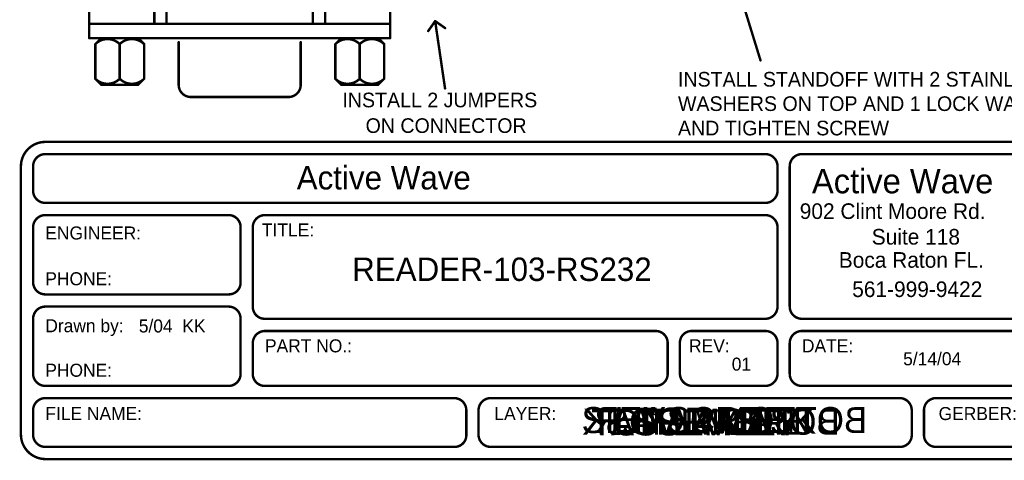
# Model space of a CAD drawing. Extents: x 7.17 to 14.1, y 4 to 11.75.
# Tile 1 of 219: x 7.45 to 11.49, y 4 to 5.81. Entities that reach past the tile are written whole.
import ezdxf

# ---------------------------------------------------------------- set-up
doc = ezdxf.new("R2010")
doc.units = 0
doc.layers.get('0').update_dxf_attribs({"linetype": 'CONTINUOUS'})
for name, color, linetype in [('BOTTOMLAYER', 5, 'CONTINUOUS'), ('BOTTOMSOLDER', 6, 'CONTINUOUS'), ('MECHANICAL1', 6, 'CONTINUOUS'), ('MECHANICAL4', 56, 'CONTINUOUS'), ('MECHANICAL5', 56, 'CONTINUOUS'), ('MULTILAYER', 9, 'CONTINUOUS'), ('TOPLAYER', 1, 'CONTINUOUS'), ('TOPOVERLAY', 2, 'CONTINUOUS'), ('TOPPASTE', 8, 'CONTINUOUS'), ('TOPSOLDER', 216, 'CONTINUOUS')]:
    doc.layers.add(name, color=color, linetype=linetype)

# ---------------------------------------------------------------- blocks, each defined once
blk = doc.blocks.new('DB9FL_55')
at = {"layer": 'BOTTOMSOLDER'}
for points, const_width in [([(-0.543667, 0.05, 1), (-0.441333, 0.05, 1)], 0.102333), ([(-0.180833, 0.1, 1), (-0.145833, 0.1, 1)], 0.035), ([(-0.071666, 0.1, 1), (-0.036666, 0.1, 1)], 0.035), ([(0.0375, 0.1, 1), (0.0725, 0.1, 1)], 0.035), ([(0.146666, 0.1, 1), (0.181666, 0.1, 1)], 0.035), ([(0.440499, 0.05, 1), (0.542833, 0.05, 1)], 0.102333), ([(-0.126666, 0, 1), (-0.091666, 0, 1)], 0.035), ([(-0.0175, 0, 1), (0.0175, 0, 1)], 0.035), ([(0.091666, 0, 1), (0.126666, 0, 1)], 0.035), ([(0.200833, 0, 1), (0.235833, 0, 1)], 0.035)]:
    blk.add_lwpolyline(points, format="xyb", close=True, dxfattribs=dict(at, const_width=const_width))
blk.add_solid([(-0.253333, -0.035), (-0.183333, -0.035), (-0.253333, 0.035), (-0.183333, 0.035)], dxfattribs=at)
at = {"layer": 'MECHANICAL1', "const_width": 0.01}
for points in [[(-0.25, 0.7, -0.414214), (-0.2, 0.75)], [(0.2, 0.75, -0.414214), (0.25, 0.7)], [(-0.591753, 0.675087, -0.414214), (-0.49158, 0.675087)], [(-0.491752, 0.675087, -0.414214), (-0.39158, 0.675087)], [(0.39158, 0.675087, -0.414214), (0.491752, 0.675087)], [(0.49158, 0.675087, -0.414214), (0.591753, 0.675087)], [(-0.49158, 0.533246, -0.414214), (-0.591753, 0.533246)], [(-0.39158, 0.533246, -0.414214), (-0.491752, 0.533246)], [(0.491752, 0.533246, -0.414214), (0.39158, 0.533246)], [(0.591753, 0.533246, -0.414214), (0.49158, 0.533246)], [(-0.25, 0.3, -0.414214), (-0.3, 0.35)], [(0.3, 0.35, -0.414214), (0.25, 0.3)], [(-0.475, 0.225, -1), (-0.525, 0.225)], [(0.525, 0.225, -1), (0.475, 0.225)]]:
    blk.add_lwpolyline(points, format="xyb", dxfattribs=at)
for points in [[(0.2, 0.75), (-0.2, 0.75)], [(-0.566666, 0.7), (-0.591666, 0.675)], [(-0.416666, 0.7), (-0.566666, 0.7)], [(-0.391666, 0.675), (-0.416666, 0.7)], [(-0.25, 0.7), (-0.25, 0.525)], [(0.25, 0.7), (0.25, 0.525)], [(0.416666, 0.7), (0.391666, 0.675)], [(0.566666, 0.7), (0.416666, 0.7)], [(0.591666, 0.675), (0.566666, 0.7)], [(-0.591666, 0.675), (-0.591666, 0.533333)], [(-0.491666, 0.675), (-0.491666, 0.533333)], [(-0.391666, 0.675), (-0.391666, 0.533333)], [(0.391666, 0.675), (0.391666, 0.533333)], [(0.491666, 0.675), (0.491666, 0.533333)], [(0.591666, 0.675), (0.591666, 0.533333)], [(-0.566666, 0.508333), (-0.591666, 0.533333)], [(-0.391666, 0.533333), (-0.416666, 0.508333)], [(0.416666, 0.508333), (0.391666, 0.533333)], [(0.591666, 0.533333), (0.566666, 0.508333)], [(0.616666, 0.508333), (-0.616666, 0.508333)], [(-0.616666, 0.508333), (-0.616666, -0.066666)], [(0.616666, 0.508333), (0.616666, -0.066666)], [(0.616666, 0.45), (-0.616666, 0.45)], [(-0.35, 0.45), (-0.35, 0.25)], [(-0.3, 0.45), (-0.3, 0.35)], [(0.3, 0.45), (0.3, 0.35)], [(0.35, 0.45), (0.35, 0.25)], [(0.25, 0.3), (-0.25, 0.3)], [(-0.216666, 0.3), (-0.216666, 0.05)], [(-0.166666, 0.3), (-0.166666, 0.15)], [(-0.108333, 0.3), (-0.108333, 0.05)], [(-0.058333, 0.3), (-0.058333, 0.15)], [(0, 0.3), (0, 0.05)], [(0.05, 0.3), (0.05, 0.15)], [(0.108333, 0.3), (0.108333, 0.05)], [(0.158333, 0.3), (0.158333, 0.15)], [(0.216666, 0.3), (0.216666, 0.05)], [(-0.35, 0.25), (-0.6, 0.25)], [(-0.55, 0.25), (-0.55, 0.15)], [(-0.525, 0.25), (-0.525, 0.225)], [(-0.475, 0.25), (-0.475, 0.225)], [(-0.45, 0.25), (-0.45, 0.15)], [(0.6, 0.25), (0.35, 0.25)], [(0.45, 0.25), (0.45, 0.15)], [(0.475, 0.25), (0.475, 0.225)], [(0.525, 0.25), (0.525, 0.225)], [(0.55, 0.25), (0.55, 0.15)], [(0.616666, -0.066666), (-0.616666, -0.066666)]]:
    blk.add_lwpolyline(points, dxfattribs=at)
at = {"layer": 'MECHANICAL1'}
for points, const_width in [([(-0.2025, 0.75, 1), (-0.1975, 0.75, 1)], 0.005), ([(-0.2025, 0.75, 1), (-0.1975, 0.75, 1)], 0.005), ([(0.1975, 0.75, 1), (0.2025, 0.75, 1)], 0.005), ([(0.1975, 0.75, 1), (0.2025, 0.75, 1)], 0.005), ([(-0.569166, 0.7, 1), (-0.564166, 0.7, 1)], 0.005), ([(-0.569166, 0.7, 1), (-0.564166, 0.7, 1)], 0.005), ([(-0.419166, 0.7, 1), (-0.414166, 0.7, 1)], 0.005), ([(-0.419166, 0.7, 1), (-0.414166, 0.7, 1)], 0.005), ([(-0.2525, 0.7, 1), (-0.2475, 0.7, 1)], 0.005), ([(-0.2525, 0.7, 1), (-0.2475, 0.7, 1)], 0.005), ([(0.2475, 0.7, 1), (0.2525, 0.7, 1)], 0.005), ([(0.2475, 0.7, 1), (0.2525, 0.7, 1)], 0.005), ([(0.414166, 0.7, 1), (0.419166, 0.7, 1)], 0.005), ([(0.414166, 0.7, 1), (0.419166, 0.7, 1)], 0.005), ([(0.564166, 0.7, 1), (0.569166, 0.7, 1)], 0.005), ([(0.564166, 0.7, 1), (0.569166, 0.7, 1)], 0.005), ([(-0.594252, 0.675087, 1), (-0.589252, 0.675087, 1)], 0.005), ([(-0.594166, 0.675, 1), (-0.589166, 0.675, 1)], 0.005), ([(-0.594166, 0.675, 1), (-0.589166, 0.675, 1)], 0.005), ([(-0.494252, 0.675087, 1), (-0.489252, 0.675087, 1)], 0.005), ([(-0.494166, 0.675, 1), (-0.489166, 0.675, 1)], 0.005), ([(-0.49408, 0.675087, 1), (-0.48908, 0.675087, 1)], 0.005), ([(-0.394166, 0.675, 1), (-0.389166, 0.675, 1)], 0.005), ([(-0.394166, 0.675, 1), (-0.389166, 0.675, 1)], 0.005), ([(-0.39408, 0.675087, 1), (-0.38908, 0.675087, 1)], 0.005), ([(0.38908, 0.675087, 1), (0.39408, 0.675087, 1)], 0.005), ([(0.389166, 0.675, 1), (0.394166, 0.675, 1)], 0.005), ([(0.389166, 0.675, 1), (0.394166, 0.675, 1)], 0.005), ([(0.48908, 0.675087, 1), (0.49408, 0.675087, 1)], 0.005), ([(0.489166, 0.675, 1), (0.494166, 0.675, 1)], 0.005), ([(0.489252, 0.675087, 1), (0.494252, 0.675087, 1)], 0.005), ([(0.589166, 0.675, 1), (0.594166, 0.675, 1)], 0.005), ([(0.589166, 0.675, 1), (0.594166, 0.675, 1)], 0.005), ([(0.589252, 0.675087, 1), (0.594252, 0.675087, 1)], 0.005), ([(-0.594252, 0.533246, 1), (-0.589252, 0.533246, 1)], 0.005), ([(-0.594166, 0.533333, 1), (-0.589166, 0.533333, 1)], 0.005), ([(-0.594166, 0.533333, 1), (-0.589166, 0.533333, 1)], 0.005), ([(-0.494252, 0.533246, 1), (-0.489252, 0.533246, 1)], 0.005), ([(-0.494166, 0.533333, 1), (-0.489166, 0.533333, 1)], 0.005), ([(-0.49408, 0.533246, 1), (-0.48908, 0.533246, 1)], 0.005), ([(-0.394166, 0.533333, 1), (-0.389166, 0.533333, 1)], 0.005), ([(-0.394166, 0.533333, 1), (-0.389166, 0.533333, 1)], 0.005), ([(-0.39408, 0.533246, 1), (-0.38908, 0.533246, 1)], 0.005), ([(-0.2525, 0.525, 1), (-0.2475, 0.525, 1)], 0.005), ([(0.2475, 0.525, 1), (0.2525, 0.525, 1)], 0.005), ([(0.38908, 0.533246, 1), (0.39408, 0.533246, 1)], 0.005), ([(0.389166, 0.533333, 1), (0.394166, 0.533333, 1)], 0.005), ([(0.389166, 0.533333, 1), (0.394166, 0.533333, 1)], 0.005), ([(0.48908, 0.533246, 1), (0.49408, 0.533246, 1)], 0.005), ([(0.489166, 0.533333, 1), (0.494166, 0.533333, 1)], 0.005), ([(0.489252, 0.533246, 1), (0.494252, 0.533246, 1)], 0.005), ([(0.589166, 0.533333, 1), (0.594166, 0.533333, 1)], 0.005), ([(0.589166, 0.533333, 1), (0.594166, 0.533333, 1)], 0.005), ([(0.589252, 0.533246, 1), (0.594252, 0.533246, 1)], 0.005), ([(-0.619166, 0.508333, 1), (-0.614166, 0.508333, 1)], 0.005), ([(-0.619166, 0.508333, 1), (-0.614166, 0.508333, 1)], 0.005), ([(-0.569166, 0.508333, 1), (-0.564166, 0.508333, 1)], 0.005), ([(-0.419166, 0.508333, 1), (-0.414166, 0.508333, 1)], 0.005), ([(0.414166, 0.508333, 1), (0.419166, 0.508333, 1)], 0.005), ([(0.564166, 0.508333, 1), (0.569166, 0.508333, 1)], 0.005), ([(0.614166, 0.508333, 1), (0.619166, 0.508333, 1)], 0.005), ([(0.614166, 0.508333, 1), (0.619166, 0.508333, 1)], 0.005), ([(-0.619166, 0.45, 1), (-0.614166, 0.45, 1)], 0.005), ([(-0.3525, 0.45, 1), (-0.3475, 0.45, 1)], 0.005), ([(-0.3025, 0.45, 1), (-0.2975, 0.45, 1)], 0.005), ([(0.2975, 0.45, 1), (0.3025, 0.45, 1)], 0.005), ([(0.3475, 0.45, 1), (0.3525, 0.45, 1)], 0.005), ([(0.614166, 0.45, 1), (0.619166, 0.45, 1)], 0.005), ([(-0.3025, 0.35, 1), (-0.2975, 0.35, 1)], 0.005), ([(-0.3025, 0.35, 1), (-0.2975, 0.35, 1)], 0.005), ([(0.2975, 0.35, 1), (0.3025, 0.35, 1)], 0.005), ([(0.2975, 0.35, 1), (0.3025, 0.35, 1)], 0.005), ([(-0.2525, 0.3, 1), (-0.2475, 0.3, 1)], 0.005), ([(-0.2525, 0.3, 1), (-0.2475, 0.3, 1)], 0.005), ([(-0.219166, 0.3, 1), (-0.214166, 0.3, 1)], 0.005), ([(-0.169166, 0.3, 1), (-0.164166, 0.3, 1)], 0.005), ([(-0.110833, 0.3, 1), (-0.105833, 0.3, 1)], 0.005), ([(-0.060833, 0.3, 1), (-0.055833, 0.3, 1)], 0.005), ([(-0.0025, 0.3, 1), (0.0025, 0.3, 1)], 0.005), ([(0.0475, 0.3, 1), (0.0525, 0.3, 1)], 0.005), ([(0.105833, 0.3, 1), (0.110833, 0.3, 1)], 0.005), ([(0.155833, 0.3, 1), (0.160833, 0.3, 1)], 0.005), ([(0.214166, 0.3, 1), (0.219166, 0.3, 1)], 0.005), ([(0.2475, 0.3, 1), (0.2525, 0.3, 1)], 0.005), ([(0.2475, 0.3, 1), (0.2525, 0.3, 1)], 0.005), ([(-0.6025, 0.25, 1), (-0.5975, 0.25, 1)], 0.005), ([(-0.5525, 0.25, 1), (-0.5475, 0.25, 1)], 0.005), ([(-0.5275, 0.25, 1), (-0.5225, 0.25, 1)], 0.005), ([(-0.4775, 0.25, 1), (-0.4725, 0.25, 1)], 0.005), ([(-0.4525, 0.25, 1), (-0.4475, 0.25, 1)], 0.005), ([(-0.3525, 0.25, 1), (-0.3475, 0.25, 1)], 0.005), ([(-0.3525, 0.25, 1), (-0.3475, 0.25, 1)], 0.005), ([(0.3475, 0.25, 1), (0.3525, 0.25, 1)], 0.005), ([(0.3475, 0.25, 1), (0.3525, 0.25, 1)], 0.005), ([(0.4475, 0.25, 1), (0.4525, 0.25, 1)], 0.005), ([(0.4725, 0.25, 1), (0.4775, 0.25, 1)], 0.005), ([(0.5225, 0.25, 1), (0.5275, 0.25, 1)], 0.005), ([(0.5475, 0.25, 1), (0.5525, 0.25, 1)], 0.005), ([(0.5975, 0.25, 1), (0.6025, 0.25, 1)], 0.005), ([(-0.5275, 0.225, 1), (-0.5225, 0.225, 1)], 0.005), ([(-0.5275, 0.225, 1), (-0.5225, 0.225, 1)], 0.005), ([(-0.4775, 0.225, 1), (-0.4725, 0.225, 1)], 0.005), ([(-0.4775, 0.225, 1), (-0.4725, 0.225, 1)], 0.005), ([(0.4725, 0.225, 1), (0.4775, 0.225, 1)], 0.005), ([(0.4725, 0.225, 1), (0.4775, 0.225, 1)], 0.005), ([(0.5225, 0.225, 1), (0.5275, 0.225, 1)], 0.005), ([(0.5225, 0.225, 1), (0.5275, 0.225, 1)], 0.005), ([(-0.393346, 0.05, 1), (-0.591654, 0.05, 1)], 0.01), ([(-0.5525, 0.15, 1), (-0.5475, 0.15, 1)], 0.005), ([(-0.4525, 0.15, 1), (-0.4475, 0.15, 1)], 0.005), ([(-0.169166, 0.15, 1), (-0.164166, 0.15, 1)], 0.005), ([(-0.060833, 0.15, 1), (-0.055833, 0.15, 1)], 0.005), ([(0.0475, 0.15, 1), (0.0525, 0.15, 1)], 0.005), ([(0.155833, 0.15, 1), (0.160833, 0.15, 1)], 0.005), ([(0.591803, 0.05, 1), (0.391529, 0.05, 1)], 0.01), ([(0.4475, 0.15, 1), (0.4525, 0.15, 1)], 0.005), ([(0.5475, 0.15, 1), (0.5525, 0.15, 1)], 0.005), ([(-0.594154, 0.05, 1), (-0.589154, 0.05, 1)], 0.005), ([(-0.395846, 0.05, 1), (-0.390846, 0.05, 1)], 0.005), ([(-0.219166, 0.05, 1), (-0.214166, 0.05, 1)], 0.005), ([(-0.110833, 0.05, 1), (-0.105833, 0.05, 1)], 0.005), ([(-0.0025, 0.05, 1), (0.0025, 0.05, 1)], 0.005), ([(0.105833, 0.05, 1), (0.110833, 0.05, 1)], 0.005), ([(0.214166, 0.05, 1), (0.219166, 0.05, 1)], 0.005), ([(0.389029, 0.05, 1), (0.394029, 0.05, 1)], 0.005), ([(0.589303, 0.05, 1), (0.594303, 0.05, 1)], 0.005), ([(-0.619166, -0.066666, 1), (-0.614166, -0.066666, 1)], 0.005), ([(-0.619166, -0.066666, 1), (-0.614166, -0.066666, 1)], 0.005), ([(0.614166, -0.066666, 1), (0.619166, -0.066666, 1)], 0.005), ([(0.614166, -0.066666, 1), (0.619166, -0.066666, 1)], 0.005)]:
    blk.add_lwpolyline(points, format="xyb", close=True, dxfattribs=dict(at, const_width=const_width))
at = {"layer": 'MULTILAYER'}
for points, const_width in [([(-0.541667, 0.05, 1), (-0.443333, 0.05, 1)], 0.098333), ([(-0.178833, 0.1, 1), (-0.147833, 0.1, 1)], 0.031), ([(-0.069666, 0.1, 1), (-0.038666, 0.1, 1)], 0.031), ([(0.0395, 0.1, 1), (0.0705, 0.1, 1)], 0.031), ([(0.148666, 0.1, 1), (0.179666, 0.1, 1)], 0.031), ([(0.442499, 0.05, 1), (0.540833, 0.05, 1)], 0.098333), ([(-0.124666, 0, 1), (-0.093666, 0, 1)], 0.031), ([(-0.0155, 0, 1), (0.0155, 0, 1)], 0.031), ([(0.093666, 0, 1), (0.124666, 0, 1)], 0.031), ([(0.202833, 0, 1), (0.233833, 0, 1)], 0.031)]:
    blk.add_lwpolyline(points, format="xyb", close=True, dxfattribs=dict(at, const_width=const_width))
blk.add_solid([(-0.249333, -0.031), (-0.187333, -0.031), (-0.249333, 0.031), (-0.187333, 0.031)], dxfattribs=at)
at = {"layer": 'TOPOVERLAY', "const_width": 0.01}
for points in [[(-0.25, 0.7, -0.414214), (-0.2, 0.75)], [(0.2, 0.75, -0.414214), (0.25, 0.7)], [(-0.591753, 0.675087, -0.414214), (-0.49158, 0.675087)], [(-0.491752, 0.675087, -0.414214), (-0.39158, 0.675087)], [(0.39158, 0.675087, -0.414214), (0.491752, 0.675087)], [(0.49158, 0.675087, -0.414214), (0.591753, 0.675087)], [(-0.49158, 0.533246, -0.414214), (-0.591753, 0.533246)], [(-0.39158, 0.533246, -0.414214), (-0.491752, 0.533246)], [(0.491752, 0.533246, -0.414214), (0.39158, 0.533246)], [(0.591753, 0.533246, -0.414214), (0.49158, 0.533246)], [(-0.25, 0.3, -0.414214), (-0.3, 0.35)], [(0.3, 0.35, -0.414214), (0.25, 0.3)], [(-0.475, 0.225, -1), (-0.525, 0.225)], [(0.525, 0.225, -1), (0.475, 0.225)]]:
    blk.add_lwpolyline(points, format="xyb", dxfattribs=at)
for points in [[(0.2, 0.75), (-0.2, 0.75)], [(-0.566666, 0.7), (-0.591666, 0.675)], [(-0.416666, 0.7), (-0.566666, 0.7)], [(-0.391666, 0.675), (-0.416666, 0.7)], [(-0.25, 0.7), (-0.25, 0.525)], [(0.25, 0.7), (0.25, 0.525)], [(0.416666, 0.7), (0.391666, 0.675)], [(0.566666, 0.7), (0.416666, 0.7)], [(0.591666, 0.675), (0.566666, 0.7)], [(-0.591666, 0.675), (-0.591666, 0.533333)], [(-0.491666, 0.675), (-0.491666, 0.533333)], [(-0.391666, 0.675), (-0.391666, 0.533333)], [(0.391666, 0.675), (0.391666, 0.533333)], [(0.491666, 0.675), (0.491666, 0.533333)], [(0.591666, 0.675), (0.591666, 0.533333)], [(-0.566666, 0.508333), (-0.591666, 0.533333)], [(-0.391666, 0.533333), (-0.416666, 0.508333)], [(0.416666, 0.508333), (0.391666, 0.533333)], [(0.591666, 0.533333), (0.566666, 0.508333)], [(0.616666, 0.508333), (-0.616666, 0.508333)], [(-0.616666, 0.508333), (-0.616666, -0.066666)], [(0.616666, 0.508333), (0.616666, -0.066666)], [(0.616666, 0.45), (-0.616666, 0.45)], [(-0.35, 0.45), (-0.35, 0.25)], [(-0.3, 0.45), (-0.3, 0.35)], [(0.3, 0.45), (0.3, 0.35)], [(0.35, 0.45), (0.35, 0.25)], [(0.25, 0.3), (-0.25, 0.3)], [(-0.216666, 0.3), (-0.216666, 0.05)], [(-0.166666, 0.3), (-0.166666, 0.15)], [(-0.108333, 0.3), (-0.108333, 0.05)], [(-0.058333, 0.3), (-0.058333, 0.15)], [(0, 0.3), (0, 0.05)], [(0.05, 0.3), (0.05, 0.15)], [(0.108333, 0.3), (0.108333, 0.05)], [(0.158333, 0.3), (0.158333, 0.15)], [(0.216666, 0.3), (0.216666, 0.05)], [(-0.35, 0.25), (-0.6, 0.25)], [(-0.55, 0.25), (-0.55, 0.15)], [(-0.525, 0.25), (-0.525, 0.225)], [(-0.475, 0.25), (-0.475, 0.225)], [(-0.45, 0.25), (-0.45, 0.15)], [(0.6, 0.25), (0.35, 0.25)], [(0.45, 0.25), (0.45, 0.15)], [(0.475, 0.25), (0.475, 0.225)], [(0.525, 0.25), (0.525, 0.225)], [(0.55, 0.25), (0.55, 0.15)], [(0.616666, -0.066666), (-0.616666, -0.066666)]]:
    blk.add_lwpolyline(points, dxfattribs=at)
at = {"layer": 'TOPOVERLAY', "const_width": 0.005}
for points in [[(-0.2025, 0.75, 1), (-0.1975, 0.75, 1)], [(-0.2025, 0.75, 1), (-0.1975, 0.75, 1)], [(0.1975, 0.75, 1), (0.2025, 0.75, 1)], [(0.1975, 0.75, 1), (0.2025, 0.75, 1)], [(-0.569166, 0.7, 1), (-0.564166, 0.7, 1)], [(-0.569166, 0.7, 1), (-0.564166, 0.7, 1)], [(-0.419166, 0.7, 1), (-0.414166, 0.7, 1)], [(-0.419166, 0.7, 1), (-0.414166, 0.7, 1)], [(-0.2525, 0.7, 1), (-0.2475, 0.7, 1)], [(-0.2525, 0.7, 1), (-0.2475, 0.7, 1)], [(0.2475, 0.7, 1), (0.2525, 0.7, 1)], [(0.2475, 0.7, 1), (0.2525, 0.7, 1)], [(0.414166, 0.7, 1), (0.419166, 0.7, 1)], [(0.414166, 0.7, 1), (0.419166, 0.7, 1)], [(0.564166, 0.7, 1), (0.569166, 0.7, 1)], [(0.564166, 0.7, 1), (0.569166, 0.7, 1)], [(-0.594252, 0.675087, 1), (-0.589252, 0.675087, 1)], [(-0.594166, 0.675, 1), (-0.589166, 0.675, 1)], [(-0.594166, 0.675, 1), (-0.589166, 0.675, 1)], [(-0.494252, 0.675087, 1), (-0.489252, 0.675087, 1)], [(-0.494166, 0.675, 1), (-0.489166, 0.675, 1)], [(-0.49408, 0.675087, 1), (-0.48908, 0.675087, 1)], [(-0.394166, 0.675, 1), (-0.389166, 0.675, 1)], [(-0.394166, 0.675, 1), (-0.389166, 0.675, 1)], [(-0.39408, 0.675087, 1), (-0.38908, 0.675087, 1)], [(0.38908, 0.675087, 1), (0.39408, 0.675087, 1)], [(0.389166, 0.675, 1), (0.394166, 0.675, 1)], [(0.389166, 0.675, 1), (0.394166, 0.675, 1)], [(0.48908, 0.675087, 1), (0.49408, 0.675087, 1)], [(0.489166, 0.675, 1), (0.494166, 0.675, 1)], [(0.489252, 0.675087, 1), (0.494252, 0.675087, 1)], [(0.589166, 0.675, 1), (0.594166, 0.675, 1)], [(0.589166, 0.675, 1), (0.594166, 0.675, 1)], [(0.589252, 0.675087, 1), (0.594252, 0.675087, 1)], [(-0.594252, 0.533246, 1), (-0.589252, 0.533246, 1)], [(-0.594166, 0.533333, 1), (-0.589166, 0.533333, 1)], [(-0.594166, 0.533333, 1), (-0.589166, 0.533333, 1)], [(-0.494252, 0.533246, 1), (-0.489252, 0.533246, 1)], [(-0.494166, 0.533333, 1), (-0.489166, 0.533333, 1)], [(-0.49408, 0.533246, 1), (-0.48908, 0.533246, 1)], [(-0.394166, 0.533333, 1), (-0.389166, 0.533333, 1)], [(-0.394166, 0.533333, 1), (-0.389166, 0.533333, 1)], [(-0.39408, 0.533246, 1), (-0.38908, 0.533246, 1)], [(-0.2525, 0.525, 1), (-0.2475, 0.525, 1)], [(0.2475, 0.525, 1), (0.2525, 0.525, 1)], [(0.38908, 0.533246, 1), (0.39408, 0.533246, 1)], [(0.389166, 0.533333, 1), (0.394166, 0.533333, 1)], [(0.389166, 0.533333, 1), (0.394166, 0.533333, 1)], [(0.48908, 0.533246, 1), (0.49408, 0.533246, 1)], [(0.489166, 0.533333, 1), (0.494166, 0.533333, 1)], [(0.489252, 0.533246, 1), (0.494252, 0.533246, 1)], [(0.589166, 0.533333, 1), (0.594166, 0.533333, 1)], [(0.589166, 0.533333, 1), (0.594166, 0.533333, 1)], [(0.589252, 0.533246, 1), (0.594252, 0.533246, 1)], [(-0.619166, 0.508333, 1), (-0.614166, 0.508333, 1)], [(-0.619166, 0.508333, 1), (-0.614166, 0.508333, 1)], [(-0.569166, 0.508333, 1), (-0.564166, 0.508333, 1)], [(-0.419166, 0.508333, 1), (-0.414166, 0.508333, 1)], [(0.414166, 0.508333, 1), (0.419166, 0.508333, 1)], [(0.564166, 0.508333, 1), (0.569166, 0.508333, 1)], [(0.614166, 0.508333, 1), (0.619166, 0.508333, 1)], [(0.614166, 0.508333, 1), (0.619166, 0.508333, 1)], [(-0.619166, 0.45, 1), (-0.614166, 0.45, 1)], [(-0.3525, 0.45, 1), (-0.3475, 0.45, 1)], [(-0.3025, 0.45, 1), (-0.2975, 0.45, 1)], [(0.2975, 0.45, 1), (0.3025, 0.45, 1)], [(0.3475, 0.45, 1), (0.3525, 0.45, 1)], [(0.614166, 0.45, 1), (0.619166, 0.45, 1)], [(-0.3025, 0.35, 1), (-0.2975, 0.35, 1)], [(-0.3025, 0.35, 1), (-0.2975, 0.35, 1)], [(0.2975, 0.35, 1), (0.3025, 0.35, 1)], [(0.2975, 0.35, 1), (0.3025, 0.35, 1)], [(-0.2525, 0.3, 1), (-0.2475, 0.3, 1)], [(-0.2525, 0.3, 1), (-0.2475, 0.3, 1)], [(-0.219166, 0.3, 1), (-0.214166, 0.3, 1)], [(-0.169166, 0.3, 1), (-0.164166, 0.3, 1)], [(-0.110833, 0.3, 1), (-0.105833, 0.3, 1)], [(-0.060833, 0.3, 1), (-0.055833, 0.3, 1)], [(-0.0025, 0.3, 1), (0.0025, 0.3, 1)], [(0.0475, 0.3, 1), (0.0525, 0.3, 1)], [(0.105833, 0.3, 1), (0.110833, 0.3, 1)], [(0.155833, 0.3, 1), (0.160833, 0.3, 1)], [(0.214166, 0.3, 1), (0.219166, 0.3, 1)], [(0.2475, 0.3, 1), (0.2525, 0.3, 1)], [(0.2475, 0.3, 1), (0.2525, 0.3, 1)], [(-0.6025, 0.25, 1), (-0.5975, 0.25, 1)], [(-0.5525, 0.25, 1), (-0.5475, 0.25, 1)], [(-0.5275, 0.25, 1), (-0.5225, 0.25, 1)], [(-0.4775, 0.25, 1), (-0.4725, 0.25, 1)], [(-0.4525, 0.25, 1), (-0.4475, 0.25, 1)], [(-0.3525, 0.25, 1), (-0.3475, 0.25, 1)], [(-0.3525, 0.25, 1), (-0.3475, 0.25, 1)], [(0.3475, 0.25, 1), (0.3525, 0.25, 1)], [(0.3475, 0.25, 1), (0.3525, 0.25, 1)], [(0.4475, 0.25, 1), (0.4525, 0.25, 1)], [(0.4725, 0.25, 1), (0.4775, 0.25, 1)], [(0.5225, 0.25, 1), (0.5275, 0.25, 1)], [(0.5475, 0.25, 1), (0.5525, 0.25, 1)], [(0.5975, 0.25, 1), (0.6025, 0.25, 1)], [(-0.5275, 0.225, 1), (-0.5225, 0.225, 1)], [(-0.5275, 0.225, 1), (-0.5225, 0.225, 1)], [(-0.4775, 0.225, 1), (-0.4725, 0.225, 1)], [(-0.4775, 0.225, 1), (-0.4725, 0.225, 1)], [(0.4725, 0.225, 1), (0.4775, 0.225, 1)], [(0.4725, 0.225, 1), (0.4775, 0.225, 1)], [(0.5225, 0.225, 1), (0.5275, 0.225, 1)], [(0.5225, 0.225, 1), (0.5275, 0.225, 1)], [(-0.5525, 0.15, 1), (-0.5475, 0.15, 1)], [(-0.4525, 0.15, 1), (-0.4475, 0.15, 1)], [(-0.169166, 0.15, 1), (-0.164166, 0.15, 1)], [(-0.060833, 0.15, 1), (-0.055833, 0.15, 1)], [(0.0475, 0.15, 1), (0.0525, 0.15, 1)], [(0.155833, 0.15, 1), (0.160833, 0.15, 1)], [(0.4475, 0.15, 1), (0.4525, 0.15, 1)], [(0.5475, 0.15, 1), (0.5525, 0.15, 1)], [(-0.219166, 0.05, 1), (-0.214166, 0.05, 1)], [(-0.110833, 0.05, 1), (-0.105833, 0.05, 1)], [(-0.0025, 0.05, 1), (0.0025, 0.05, 1)], [(0.105833, 0.05, 1), (0.110833, 0.05, 1)], [(0.214166, 0.05, 1), (0.219166, 0.05, 1)], [(-0.619166, -0.066666, 1), (-0.614166, -0.066666, 1)], [(-0.619166, -0.066666, 1), (-0.614166, -0.066666, 1)], [(0.614166, -0.066666, 1), (0.619166, -0.066666, 1)], [(0.614166, -0.066666, 1), (0.619166, -0.066666, 1)]]:
    blk.add_lwpolyline(points, format="xyb", close=True, dxfattribs=at)
at = {"layer": 'TOPSOLDER'}
for points, const_width in [([(-0.543667, 0.05, 1), (-0.441333, 0.05, 1)], 0.102333), ([(-0.180833, 0.1, 1), (-0.145833, 0.1, 1)], 0.035), ([(-0.071666, 0.1, 1), (-0.036666, 0.1, 1)], 0.035), ([(0.0375, 0.1, 1), (0.0725, 0.1, 1)], 0.035), ([(0.146666, 0.1, 1), (0.181666, 0.1, 1)], 0.035), ([(0.440499, 0.05, 1), (0.542833, 0.05, 1)], 0.102333), ([(-0.126666, 0, 1), (-0.091666, 0, 1)], 0.035), ([(-0.0175, 0, 1), (0.0175, 0, 1)], 0.035), ([(0.091666, 0, 1), (0.126666, 0, 1)], 0.035), ([(0.200833, 0, 1), (0.235833, 0, 1)], 0.035)]:
    blk.add_lwpolyline(points, format="xyb", close=True, dxfattribs=dict(at, const_width=const_width))
blk.add_solid([(-0.253333, -0.035), (-0.183333, -0.035), (-0.253333, 0.035), (-0.183333, 0.035)], dxfattribs=at)
at = {"layer": 'TOPOVERLAY'}
blk.add_text('1', height=0.05, rotation=180, dxfattribs=at).set_placement((0.3, 0.03))

msp = doc.modelspace()

# ---------------------------------------------------------------- linework, layer by layer
at = {"layer": 'MECHANICAL4', "const_width": 0.01}
for points in [[(7.457619, 5.205752, -0.414214), (7.557619, 5.305752)], [(7.507619, 5.205752, -0.414214), (7.557619, 5.255752)], [(10.507619, 5.255752, -0.414214), (10.557619, 5.205752)], [(10.607619, 5.205752, -0.414214), (10.657619, 5.255752)], [(7.557619, 5.055752, -0.414214), (7.507619, 5.105752)], [(10.557619, 5.105752, -0.414214), (10.507619, 5.055752)], [(7.507619, 4.955752, -0.414214), (7.557619, 5.005752)], [(8.308619, 5.005752, -0.414214), (8.357619, 4.956752)], [(8.407618, 4.955752, -0.414214), (8.457618, 5.005752)], [(10.507619, 5.005752, -0.414214), (10.557619, 4.955752)], [(7.557619, 4.680752, -0.414214), (7.507619, 4.730752)], [(8.357619, 4.728752, -0.414214), (8.309619, 4.680752)], [(7.507619, 4.580752, -0.414214), (7.557619, 4.630752)], [(8.306909, 4.630722, -0.424475), (8.357619, 4.581752)], [(8.456619, 4.580752, -0.414214), (8.407619, 4.629752)], [(10.557629, 4.630752, -0.409111), (10.508492, 4.58075)], [(10.657619, 4.580752, -0.414214), (10.607619, 4.630752)], [(8.407619, 4.480752, -0.414214), (8.457619, 4.530752)], [(10.058619, 4.530752, -0.414214), (10.107619, 4.481752)], [(10.157685, 4.48024, -0.429634), (10.205619, 4.530752)], [(10.508619, 4.530752, -0.414214), (10.557619, 4.481752)], [(10.607619, 4.480752, -0.414214), (10.657619, 4.530752)], [(7.556747, 4.30576, -0.409111), (7.507619, 4.355752)], [(8.357619, 4.354752, -0.414214), (8.308619, 4.305752)], [(8.456619, 4.305752, -0.414214), (8.407619, 4.354752)], [(10.107612, 4.355607, -0.419335), (10.058619, 4.305752)], [(10.207729, 4.30576, -0.409111), (10.157619, 4.356752)], [(10.557619, 4.355752, -0.414214), (10.507619, 4.305752)], [(10.657475, 4.305759, -0.419335), (10.607619, 4.354752)], [(7.507619, 4.205752, -0.414214), (7.557619, 4.255752)], [(9.232619, 4.255752, -0.414214), (9.282619, 4.205752)], [(9.332619, 4.205752, -0.414214), (9.382619, 4.255752)], [(11.057619, 4.255752, -0.414214), (11.107619, 4.205752)], [(11.157619, 4.205752, -0.414214), (11.207619, 4.255752)], [(7.556857, 4.005767, -0.409111), (7.457619, 4.106752)], [(7.556747, 4.05576, -0.409111), (7.507619, 4.105752)], [(9.2826, 4.105428, -0.429634), (9.233781, 4.055749)], [(9.381747, 4.05576, -0.409111), (9.332619, 4.105752)], [(11.1076, 4.105428, -0.429634), (11.058782, 4.055749)], [(11.207475, 4.055759, -0.419335), (11.157619, 4.104752)]]:
    msp.add_lwpolyline(points, format="xyb", dxfattribs=at)
for points in [[(7.557619, 5.305752), (11.757619, 5.305752)], [(7.557619, 5.255752), (10.507619, 5.255752)], [(10.657619, 5.255752), (11.757619, 5.255752)], [(7.457619, 4.105752), (7.457619, 5.205752)], [(7.507619, 5.105752), (7.507619, 5.205752)], [(10.557619, 5.105752), (10.557619, 5.205752)], [(10.607619, 4.630752), (10.607619, 5.205752)], [(7.557619, 5.055752), (10.507619, 5.055752)], [(7.557619, 5.005752), (8.307619, 5.005752)], [(8.457619, 5.005752), (10.507619, 5.005752)], [(7.507619, 4.730752), (7.507619, 4.955752)], [(8.357619, 4.730752), (8.357619, 4.955752)], [(8.407619, 4.630752), (8.407619, 4.955752)], [(10.557619, 4.630752), (10.557619, 4.955752)], [(7.557619, 4.680752), (8.307619, 4.680752)], [(7.557619, 4.630752), (8.307619, 4.630752)], [(7.507619, 4.355752), (7.507619, 4.580752)], [(8.357619, 4.355752), (8.357619, 4.580752)], [(8.457619, 4.580752), (10.507619, 4.580752)], [(10.657619, 4.580752), (11.757619, 4.580752)], [(8.457619, 4.530752), (10.057619, 4.530752)], [(10.207619, 4.530752), (10.507619, 4.530752)], [(10.657619, 4.530752), (11.757619, 4.530752)], [(8.407619, 4.355752), (8.407619, 4.480752)], [(10.107619, 4.355752), (10.107619, 4.480752)], [(10.157619, 4.355752), (10.157619, 4.480752)], [(10.557619, 4.355752), (10.557619, 4.480752)], [(10.607619, 4.355752), (10.607619, 4.480752)], [(7.557619, 4.305752), (8.307619, 4.305752)], [(8.457619, 4.305752), (10.057619, 4.305752)], [(10.207619, 4.305752), (10.507619, 4.305752)], [(10.657619, 4.305752), (11.757619, 4.305752)], [(7.557619, 4.255752), (9.232619, 4.255752)], [(9.382619, 4.255752), (11.057619, 4.255752)], [(11.207619, 4.255752), (11.757619, 4.255752)], [(7.507619, 4.105752), (7.507619, 4.205752)], [(9.282619, 4.105752), (9.282619, 4.205752)], [(9.332619, 4.105752), (9.332619, 4.205752)], [(11.107619, 4.105752), (11.107619, 4.205752)], [(11.157619, 4.105752), (11.157619, 4.205752)], [(7.557619, 4.055752), (9.232619, 4.055752)], [(9.382619, 4.055752), (11.057619, 4.055752)], [(11.207619, 4.055752), (11.757619, 4.055752)], [(7.557619, 4.005752), (11.757619, 4.005752)]]:
    msp.add_lwpolyline(points, dxfattribs=at)
at = {"layer": 'MECHANICAL4', "const_width": 0.005}
for points in [[(7.555119, 5.305752, 1), (7.560119, 5.305752, 1)], [(7.555119, 5.305752, 1), (7.560119, 5.305752, 1)], [(7.555119, 5.255752, 1), (7.560119, 5.255752, 1)], [(7.555119, 5.255752, 1), (7.560119, 5.255752, 1)], [(10.505119, 5.255752, 1), (10.510119, 5.255752, 1)], [(10.505119, 5.255752, 1), (10.510119, 5.255752, 1)], [(10.655119, 5.255752, 1), (10.660119, 5.255752, 1)], [(10.655119, 5.255752, 1), (10.660119, 5.255752, 1)], [(7.455119, 5.205752, 1), (7.460119, 5.205752, 1)], [(7.455119, 5.205752, 1), (7.460119, 5.205752, 1)], [(7.505119, 5.205752, 1), (7.510119, 5.205752, 1)], [(7.505119, 5.205752, 1), (7.510119, 5.205752, 1)], [(10.555119, 5.205752, 1), (10.560119, 5.205752, 1)], [(10.555119, 5.205752, 1), (10.560119, 5.205752, 1)], [(10.605119, 5.205752, 1), (10.610119, 5.205752, 1)], [(10.605119, 5.205752, 1), (10.610119, 5.205752, 1)], [(7.505119, 5.105752, 1), (7.510119, 5.105752, 1)], [(7.505119, 5.105752, 1), (7.510119, 5.105752, 1)], [(10.555119, 5.105752, 1), (10.560119, 5.105752, 1)], [(10.555119, 5.105752, 1), (10.560119, 5.105752, 1)], [(7.555119, 5.055752, 1), (7.560119, 5.055752, 1)], [(7.555119, 5.055752, 1), (7.560119, 5.055752, 1)], [(10.505119, 5.055752, 1), (10.510119, 5.055752, 1)], [(10.505119, 5.055752, 1), (10.510119, 5.055752, 1)], [(7.555119, 5.005752, 1), (7.560119, 5.005752, 1)], [(7.555119, 5.005752, 1), (7.560119, 5.005752, 1)], [(8.305119, 5.005752, 1), (8.310119, 5.005752, 1)], [(8.306119, 5.005752, 1), (8.311119, 5.005752, 1)], [(8.455118, 5.005752, 1), (8.460118, 5.005752, 1)], [(8.455119, 5.005752, 1), (8.460119, 5.005752, 1)], [(10.505119, 5.005752, 1), (10.510119, 5.005752, 1)], [(10.505119, 5.005752, 1), (10.510119, 5.005752, 1)], [(7.505119, 4.955752, 1), (7.510119, 4.955752, 1)], [(7.505119, 4.955752, 1), (7.510119, 4.955752, 1)], [(8.355119, 4.956752, 1), (8.360119, 4.956752, 1)], [(8.355119, 4.955752, 1), (8.360119, 4.955752, 1)], [(8.405118, 4.955752, 1), (8.410118, 4.955752, 1)], [(8.405119, 4.955752, 1), (8.410119, 4.955752, 1)], [(10.555119, 4.955752, 1), (10.560119, 4.955752, 1)], [(10.555119, 4.955752, 1), (10.560119, 4.955752, 1)], [(7.505119, 4.730752, 1), (7.510119, 4.730752, 1)], [(7.505119, 4.730752, 1), (7.510119, 4.730752, 1)], [(8.355119, 4.730752, 1), (8.360119, 4.730752, 1)], [(8.355119, 4.728752, 1), (8.360119, 4.728752, 1)], [(7.555119, 4.680752, 1), (7.560119, 4.680752, 1)], [(7.555119, 4.680752, 1), (7.560119, 4.680752, 1)], [(8.305119, 4.680752, 1), (8.310119, 4.680752, 1)], [(8.307119, 4.680752, 1), (8.312119, 4.680752, 1)], [(7.555119, 4.630752, 1), (7.560119, 4.630752, 1)], [(7.555119, 4.630752, 1), (7.560119, 4.630752, 1)], [(8.304409, 4.630722, 1), (8.309409, 4.630722, 1)], [(8.305119, 4.630752, 1), (8.310119, 4.630752, 1)], [(8.405119, 4.630752, 1), (8.410119, 4.630752, 1)], [(8.405119, 4.629752, 1), (8.410119, 4.629752, 1)], [(10.555119, 4.630752, 1), (10.560119, 4.630752, 1)], [(10.555129, 4.630752, 1), (10.560129, 4.630752, 1)], [(10.605119, 4.630752, 1), (10.610119, 4.630752, 1)], [(10.605119, 4.630752, 1), (10.610119, 4.630752, 1)], [(7.505119, 4.580752, 1), (7.510119, 4.580752, 1)], [(7.505119, 4.580752, 1), (7.510119, 4.580752, 1)], [(8.355119, 4.581752, 1), (8.360119, 4.581752, 1)], [(8.355119, 4.580752, 1), (8.360119, 4.580752, 1)], [(8.454119, 4.580752, 1), (8.459119, 4.580752, 1)], [(8.455119, 4.580752, 1), (8.460119, 4.580752, 1)], [(10.505119, 4.580752, 1), (10.510119, 4.580752, 1)], [(10.505992, 4.58075, 1), (10.510992, 4.58075, 1)], [(10.655119, 4.580752, 1), (10.660119, 4.580752, 1)], [(10.655119, 4.580752, 1), (10.660119, 4.580752, 1)], [(8.455119, 4.530752, 1), (8.460119, 4.530752, 1)], [(8.455119, 4.530752, 1), (8.460119, 4.530752, 1)], [(10.055119, 4.530752, 1), (10.060119, 4.530752, 1)], [(10.056119, 4.530752, 1), (10.061119, 4.530752, 1)], [(10.203119, 4.530752, 1), (10.208119, 4.530752, 1)], [(10.205119, 4.530752, 1), (10.210119, 4.530752, 1)], [(10.505119, 4.530752, 1), (10.510119, 4.530752, 1)], [(10.506119, 4.530752, 1), (10.511119, 4.530752, 1)], [(10.655119, 4.530752, 1), (10.660119, 4.530752, 1)], [(10.655119, 4.530752, 1), (10.660119, 4.530752, 1)], [(8.405119, 4.480752, 1), (8.410119, 4.480752, 1)], [(8.405119, 4.480752, 1), (8.410119, 4.480752, 1)], [(10.105119, 4.481752, 1), (10.110119, 4.481752, 1)], [(10.105119, 4.480752, 1), (10.110119, 4.480752, 1)], [(10.155119, 4.480752, 1), (10.160119, 4.480752, 1)], [(10.155185, 4.48024, 1), (10.160185, 4.48024, 1)], [(10.555119, 4.481752, 1), (10.560119, 4.481752, 1)], [(10.555119, 4.480752, 1), (10.560119, 4.480752, 1)], [(10.605119, 4.480752, 1), (10.610119, 4.480752, 1)], [(10.605119, 4.480752, 1), (10.610119, 4.480752, 1)], [(7.505119, 4.355752, 1), (7.510119, 4.355752, 1)], [(7.505119, 4.355752, 1), (7.510119, 4.355752, 1)], [(8.355119, 4.355752, 1), (8.360119, 4.355752, 1)], [(8.355119, 4.354752, 1), (8.360119, 4.354752, 1)], [(8.405119, 4.355752, 1), (8.410119, 4.355752, 1)], [(8.405119, 4.354752, 1), (8.410119, 4.354752, 1)], [(10.105112, 4.355607, 1), (10.110112, 4.355607, 1)], [(10.105119, 4.355752, 1), (10.110119, 4.355752, 1)], [(10.155119, 4.356752, 1), (10.160119, 4.356752, 1)], [(10.155119, 4.355752, 1), (10.160119, 4.355752, 1)], [(10.555119, 4.355752, 1), (10.560119, 4.355752, 1)], [(10.555119, 4.355752, 1), (10.560119, 4.355752, 1)], [(10.605119, 4.355752, 1), (10.610119, 4.355752, 1)], [(10.605119, 4.354752, 1), (10.610119, 4.354752, 1)], [(7.554247, 4.30576, 1), (7.559247, 4.30576, 1)], [(7.555119, 4.305752, 1), (7.560119, 4.305752, 1)], [(8.305119, 4.305752, 1), (8.310119, 4.305752, 1)], [(8.306119, 4.305752, 1), (8.311119, 4.305752, 1)], [(8.454119, 4.305752, 1), (8.459119, 4.305752, 1)], [(8.455119, 4.305752, 1), (8.460119, 4.305752, 1)], [(10.055119, 4.305752, 1), (10.060119, 4.305752, 1)], [(10.056119, 4.305752, 1), (10.061119, 4.305752, 1)], [(10.205119, 4.305752, 1), (10.210119, 4.305752, 1)], [(10.205229, 4.30576, 1), (10.210229, 4.30576, 1)], [(10.505119, 4.305752, 1), (10.510119, 4.305752, 1)], [(10.505119, 4.305752, 1), (10.510119, 4.305752, 1)], [(10.654975, 4.305759, 1), (10.659975, 4.305759, 1)], [(10.655119, 4.305752, 1), (10.660119, 4.305752, 1)], [(7.555119, 4.255752, 1), (7.560119, 4.255752, 1)], [(7.555119, 4.255752, 1), (7.560119, 4.255752, 1)], [(9.230119, 4.255752, 1), (9.235119, 4.255752, 1)], [(9.230119, 4.255752, 1), (9.235119, 4.255752, 1)], [(9.380119, 4.255752, 1), (9.385119, 4.255752, 1)], [(9.380119, 4.255752, 1), (9.385119, 4.255752, 1)], [(11.055119, 4.255752, 1), (11.060119, 4.255752, 1)], [(11.055119, 4.255752, 1), (11.060119, 4.255752, 1)], [(11.205119, 4.255752, 1), (11.210119, 4.255752, 1)], [(11.205119, 4.255752, 1), (11.210119, 4.255752, 1)], [(7.505119, 4.205752, 1), (7.510119, 4.205752, 1)], [(7.505119, 4.205752, 1), (7.510119, 4.205752, 1)], [(9.280119, 4.205752, 1), (9.285119, 4.205752, 1)], [(9.280119, 4.205752, 1), (9.285119, 4.205752, 1)], [(9.330119, 4.205752, 1), (9.335119, 4.205752, 1)], [(9.330119, 4.205752, 1), (9.335119, 4.205752, 1)], [(11.105119, 4.205752, 1), (11.110119, 4.205752, 1)], [(11.105119, 4.205752, 1), (11.110119, 4.205752, 1)], [(11.155119, 4.205752, 1), (11.160119, 4.205752, 1)], [(11.155119, 4.205752, 1), (11.160119, 4.205752, 1)], [(7.455119, 4.106752, 1), (7.460119, 4.106752, 1)], [(7.455119, 4.105752, 1), (7.460119, 4.105752, 1)], [(7.505119, 4.105752, 1), (7.510119, 4.105752, 1)], [(7.505119, 4.105752, 1), (7.510119, 4.105752, 1)], [(9.2801, 4.105428, 1), (9.2851, 4.105428, 1)], [(9.280119, 4.105752, 1), (9.285119, 4.105752, 1)], [(9.330119, 4.105752, 1), (9.335119, 4.105752, 1)], [(9.330119, 4.105752, 1), (9.335119, 4.105752, 1)], [(11.1051, 4.105428, 1), (11.1101, 4.105428, 1)], [(11.105119, 4.105752, 1), (11.110119, 4.105752, 1)], [(11.155119, 4.105752, 1), (11.160119, 4.105752, 1)], [(11.155119, 4.104752, 1), (11.160119, 4.104752, 1)], [(7.554247, 4.05576, 1), (7.559247, 4.05576, 1)], [(7.555119, 4.055752, 1), (7.560119, 4.055752, 1)], [(9.230119, 4.055752, 1), (9.235119, 4.055752, 1)], [(9.231281, 4.055749, 1), (9.236282, 4.055749, 1)], [(9.379247, 4.05576, 1), (9.384247, 4.05576, 1)], [(9.380119, 4.055752, 1), (9.385119, 4.055752, 1)], [(11.055119, 4.055752, 1), (11.060119, 4.055752, 1)], [(11.056282, 4.055749, 1), (11.061281, 4.055749, 1)], [(11.204975, 4.055759, 1), (11.209975, 4.055759, 1)], [(11.205119, 4.055752, 1), (11.210119, 4.055752, 1)], [(7.554357, 4.005767, 1), (7.559357, 4.005767, 1)], [(7.555119, 4.005752, 1), (7.560119, 4.005752, 1)]]:
    msp.add_lwpolyline(points, format="xyb", close=True, dxfattribs=at)
at = {"layer": 'MECHANICAL5', "const_width": 0.01}
for points in [[(10.349904, 6.0875), (10.487904, 5.64)], [(9.126513, 5.760249), (9.154904, 5.800795)], [(9.154904, 5.800795), (9.195404, 5.525)], [(9.154904, 5.800795), (9.19545, 5.772405)]]:
    msp.add_lwpolyline(points, dxfattribs=at)
at = {"layer": 'MECHANICAL5', "const_width": 0.005}
for points in [[(9.152404, 5.800795, 1), (9.157404, 5.800795, 1)], [(9.152404, 5.800795, 1), (9.157404, 5.800795, 1)], [(9.152404, 5.800795, 1), (9.157404, 5.800795, 1)], [(9.19295, 5.772405, 1), (9.19795, 5.772405, 1)], [(9.124013, 5.760249, 1), (9.129013, 5.760249, 1)], [(10.485404, 5.64, 1), (10.490404, 5.64, 1)], [(9.192904, 5.525, 1), (9.197904, 5.525, 1)]]:
    msp.add_lwpolyline(points, format="xyb", close=True, dxfattribs=at)

# ---------------------------------------------------------------- block references
at = {"rotation": 180}
msp.add_blockref('DB9FL_55', (8.354071, 6.2397), dxfattribs=at)

# ---------------------------------------------------------------- texts
at = {"layer": 'BOTTOMLAYER', "text_generation_flag": 2}
msp.add_text('BOTTOM LAYER', height=0.106666, dxfattribs=at).set_placement((10.924904, 4.1125))
at = {"layer": 'BOTTOMSOLDER', "text_generation_flag": 2}
msp.add_text('BOTTOM MASK', height=0.106666, dxfattribs=at).set_placement((10.81239, 4.105626))
at = {"layer": 'MECHANICAL1'}
msp.add_text('ASSEMBLY', height=0.106666, dxfattribs=at).set_placement((9.874904, 4.1025))
at = {"layer": 'MECHANICAL4'}
for s, height, p in [('Active Wave', 0.096, (8.587618, 5.110752)), ('Active Wave', 0.1, (10.698699, 5.094929)), ('902 Clint Moore Rd.', 0.064, (10.648699, 4.989929)), ('TITLE:', 0.053334, (8.445119, 4.918252)), ('ENGINEER:', 0.053334, (7.557619, 4.905752)), ('Suite 118', 0.064, (10.943699, 4.884929)), ('Boca Raton FL.', 0.064, (10.808699, 4.789929)), ('READER-103-RS232', 0.096, (8.814904, 4.735795)), ('PHONE: ', 0.053334, (7.557619, 4.718252)), ('561-999-9422', 0.064, (10.863699, 4.669929)), ('Drawn by:', 0.053334, (7.557619, 4.525752)), ('5/04  KK', 0.053334, (7.940584, 4.524696)), ('PART NO.:', 0.053334, (8.457619, 4.443252)), ('REV:', 0.053334, (10.195119, 4.443252)), ('DATE:', 0.053334, (10.657619, 4.443252)), ('5/14/04', 0.053334, (11.07239, 4.390293)), ('PHONE: ', 0.053334, (7.557619, 4.343252)), ('01', 0.053334, (10.370118, 4.368252)), ('FILE NAME:', 0.053334, (7.557619, 4.165752)), ('LAYER:', 0.053334, (9.397619, 4.165752)), ('GERBER:', 0.053334, (11.217619, 4.165752))]:
    msp.add_text(s, height=height, dxfattribs=at).set_placement(p)
at = {"layer": 'MECHANICAL5'}
for s, p in [('INSTALL STANDOFF WITH 2 STAINLESS STEEL', (10.149904, 5.5325)), ('INSTALL 2 JUMPERS ', (8.774904, 5.4475)), ('WASHERS ON TOP AND 1 LOCK WASHER ON BOTTOM', (10.149904, 5.4325)), ('ON CONNECTOR', (8.869904, 5.3425)), ('AND TIGHTEN SCREW', (10.149904, 5.3325))]:
    msp.add_text(s, height=0.06, dxfattribs=at).set_placement(p)
at = {"layer": 'TOPLAYER'}
msp.add_text('TOP LAYER', height=0.106666, dxfattribs=at).set_placement((9.794904, 4.1025))
at = {"layer": 'TOPOVERLAY'}
msp.add_text('SILK SCREEN', height=0.106666, dxfattribs=at).set_placement((9.754904, 4.1125))
at = {"layer": 'TOPPASTE'}
msp.add_text('TOP PASTE', height=0.106666, dxfattribs=at).set_placement((9.86239, 4.105626))
at = {"layer": 'TOPSOLDER'}
msp.add_text('TOP MASK', height=0.106666, dxfattribs=at).set_placement((9.978699, 4.109929))

doc.saveas('drawing.dxf')
